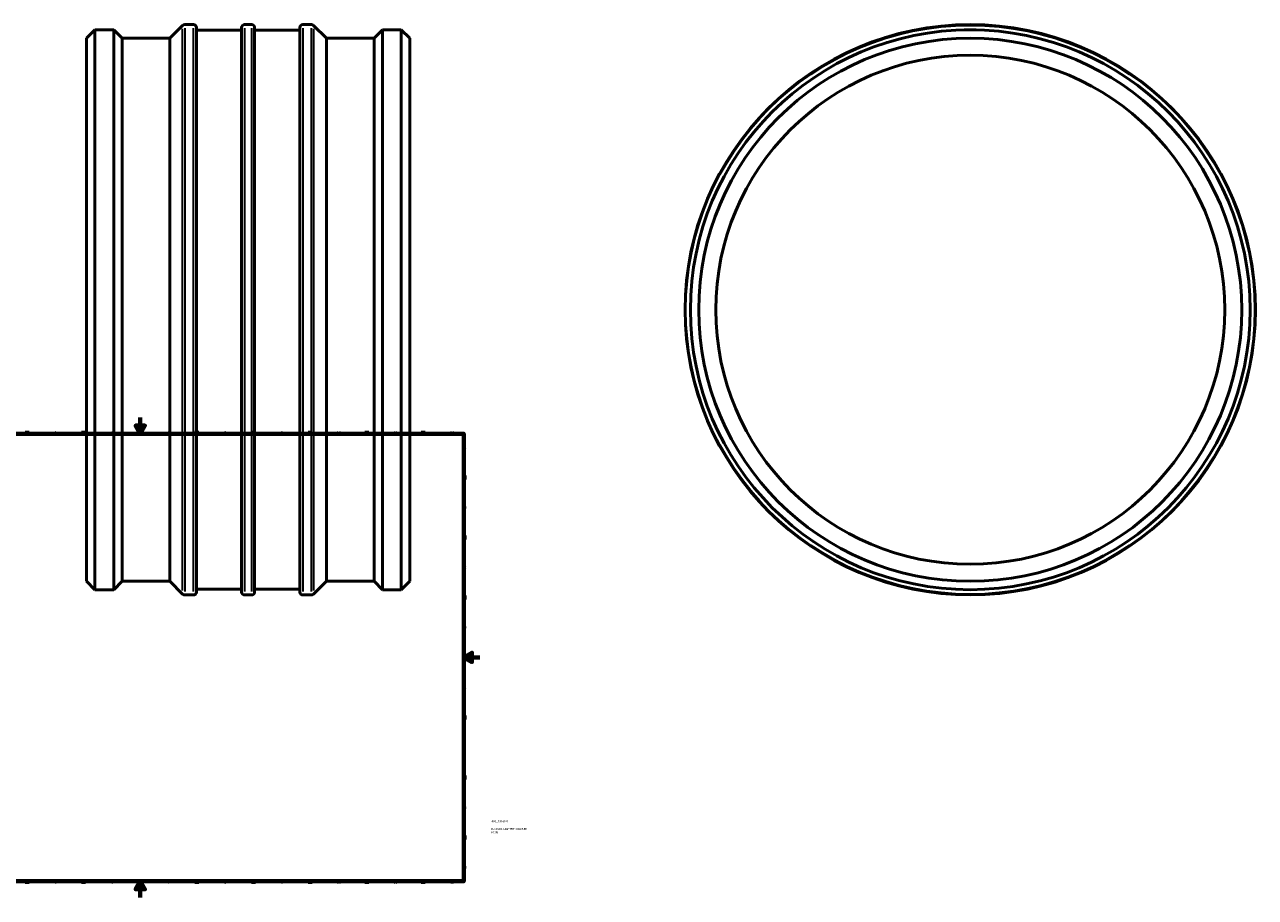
# Model space of a CAD drawing. Header units: millimetres. Extents: x -707 to 2177, y -1031 to 2652.
# Tile 3 of 6: x 277 to 1801, y 0 to 1080. Entities that reach past the tile are written whole.
import ezdxf

# ---------------------------------------------------------------- set-up
doc = ezdxf.new("R2010")
doc.units = ezdxf.units.MM
for name, color, linetype, lineweight in [('Border (ANSI)', 7, 'Continuous', 70), ('Title (ISO)', 7, 'Continuous', 50), ('Visible (ANSI)', 7, 'Continuous', 50), ('Visible Narrow (ANSI)', 7, 'Continuous', 35)]:
    doc.layers.add(name, color=color, linetype=linetype, lineweight=lineweight)
doc.styles.add('Note Text (ANSI)', font='tahoma.ttf')
doc.styles.add('Note Text (ISO)', font='tahoma.ttf')

# ---------------------------------------------------------------- blocks, each defined once
blk = doc.blocks.new('Borders Default Border')
at = {"layer": 'Border (ANSI)'}
for p, q in [((70.1, 574), (70.1, 577.4)), ((140.2, 574), (140.2, 577.4)), ((210.2, 574), (210.2, 577.4)), ((280.3, 574), (280.3, 577.4)), ((350.4, 574), (350.4, 577.4)), ((490.6, 574), (490.6, 577.4)), ((560.7, 574), (560.7, 577.4)), ((630.8, 574), (630.8, 577.4)), ((700.8, 574), (700.8, 577.4)), ((770.9, 574), (770.9, 577.4)), ((20, 519.7), (16.6, 519.7)), ((821, 519.7), (824.4, 519.7)), ((20, 445.5), (16.6, 445.5)), ((821, 445.5), (824.4, 445.5)), ((20, 371.2), (16.6, 371.2)), ((821, 371.2), (824.4, 371.2)), ((20, 222.7), (16.6, 222.7)), ((821, 222.7), (824.4, 222.7)), ((20, 148.5), (16.6, 148.5)), ((821, 148.5), (824.4, 148.5)), ((20, 74.3), (16.6, 74.3)), ((821, 74.3), (824.4, 74.3)), ((70.1, 20), (70.1, 16.6)), ((140.2, 20), (140.2, 16.6)), ((210.2, 20), (210.2, 16.6)), ((280.3, 20), (280.3, 16.6)), ((350.4, 20), (350.4, 16.6)), ((490.6, 20), (490.6, 16.6)), ((560.7, 20), (560.7, 16.6)), ((630.8, 20), (630.8, 16.6)), ((700.8, 20), (700.8, 16.6)), ((770.9, 20), (770.9, 16.6))]:
    blk.add_line(p, q, dxfattribs=at)
at = {"layer": 'Border (ANSI)', "flags": 128}
for points in [[(420.5, 594), (420.5, 574), (414.7, 584), (426.3, 584), (420.5, 574)], [(20, 20), (20, 574), (821, 574), (821, 20), (20, 20)], [(0, 297), (20, 297), (10, 302.8), (10, 291.2), (20, 297)], [(841, 297), (821, 297), (831, 302.8), (831, 291.2), (821, 297)], [(420.5, 0), (420.5, 20), (414.7, 10), (426.3, 10), (420.5, 20)]]:
    blk.add_lwpolyline(points, dxfattribs=at)
at = {"layer": 'Border (ANSI)', "color": 230, "true_color": 0xff0080, "char_height": 3.05, "attachment_point": 7, "style": 'Note Text (ANSI)'}
for s, insert in [('1', (34.4, 574.4)), ('2', (104.2, 574.4)), ('3', (174.3, 574.3)), ('4', (244.2, 574.4)), ('5', (314.5, 574.3)), ('6', (384.5, 574.3)), ('7', (454.6, 574.4)), ('8', (524.6, 574.3)), ('9', (594.7, 574.3)), ('10', (664, 574.3)), ('11', (734, 574.4)), ('12', (804.1, 574.4)), ('A', (16.8, 555.4)), ('A', (821.6, 555.4)), ('B', (17.1, 481.1)), ('B', (822, 481.1)), ('C', (17, 406.8)), ('C', (821.8, 406.8)), ('D', (17, 332.6)), ('D', (821.8, 332.6)), ('E', (17.2, 258.4)), ('E', (822.1, 258.4)), ('F', (17.3, 184.1)), ('F', (822.1, 184.1)), ('G', (16.8, 109.8)), ('G', (821.7, 109.8)), ('H', (17, 35.6)), ('H', (821.8, 35.6)), ('1', (34.4, 16.6)), ('2', (104.2, 16.6)), ('3', (174.3, 16.5)), ('4', (244.2, 16.6)), ('5', (314.5, 16.5)), ('6', (384.5, 16.5)), ('7', (454.6, 16.6)), ('8', (524.6, 16.5)), ('9', (594.7, 16.5)), ('10', (664, 16.5)), ('11', (734, 16.6)), ('12', (804.1, 16.6))]:
    blk.add_mtext(s, dxfattribs=dict(at, insert=insert))
blk = doc.blocks.new('Title Blocks ISO')
at = {"layer": 'Title (ISO)', "color": 232, "true_color": 0xca0064, "style": 'Note Text (ISO)'}
for tag, p in [('DESCRIPTION_001', (33.8, 63.4)), ('DESCRIPTION_002', (33.9, 59.2)), ('PART_NUMBER_001', (34.2, 73.1))]:
    blk.add_attdef(tag, p, '', height=2.5, dxfattribs=at)

msp = doc.modelspace()

# ---------------------------------------------------------------- linework, layer by layer
at = {"layer": 'Visible (ANSI)'}
for p, q in [((354.031, 1063.532), (364.426, 1073.927)), ((364.426, 380.927), (364.426, 1073.927)), ((364.426, 1073.927), (368.531, 1073.927)), ((368.531, 1073.927), (383.531, 1073.927)), ((383.531, 1073.927), (387.636, 1073.927)), ((387.636, 380.927), (387.636, 1073.927)), ((398.031, 1063.532), (387.636, 1073.927)), ((457.136, 1063.532), (472.997, 1079.393)), ((475.493, 1080.427), (486.501, 1080.427)), ((490.031, 1076.897), (490.031, 377.957)), ((490.031, 1073.367), (546.031, 1073.367)), ((546.031, 377.957), (546.031, 1076.897)), ((549.561, 1080.427), (558.501, 1080.427)), ((562.031, 1076.897), (562.031, 377.957)), ((562.031, 1073.367), (618.031, 1073.367)), ((618.031, 377.957), (618.031, 1076.897)), ((621.561, 1080.427), (632.569, 1080.427)), ((650.926, 1063.532), (635.065, 1079.393)), ((710.031, 1063.532), (720.426, 1073.927)), ((720.426, 380.927), (720.426, 1073.927)), ((720.426, 1073.927), (724.531, 1073.927)), ((739.531, 1073.927), (724.531, 1073.927)), ((739.531, 1073.927), (743.636, 1073.927)), ((743.636, 380.927), (743.636, 1073.927)), ((754.031, 1063.532), (743.636, 1073.927)), ((1440.464, 1073.927), (1447.964, 1073.927)), ((1440.464, 1073.927), (1440.464, 1073.846)), ((1447.964, 1073.927), (1455.464, 1073.927)), ((1455.464, 1073.927), (1455.464, 1073.846)), ((354.031, 391.322), (354.031, 1063.532)), ((398.031, 391.322), (398.031, 1063.532)), ((398.031, 1063.532), (457.136, 1063.532)), ((457.136, 391.322), (457.136, 1063.532)), ((650.926, 391.322), (650.926, 1063.532)), ((650.926, 1063.532), (710.031, 1063.532)), ((710.031, 391.322), (710.031, 1063.532)), ((754.031, 391.322), (754.031, 1063.532)), ((354.031, 391.322), (364.426, 380.927)), ((364.426, 380.927), (387.636, 380.927)), ((398.031, 391.322), (387.636, 380.927)), ((398.031, 391.322), (457.136, 391.322)), ((457.136, 391.322), (472.997, 375.461)), ((490.031, 381.487), (546.031, 381.487)), ((562.031, 381.487), (618.031, 381.487)), ((650.926, 391.322), (635.065, 375.461)), ((650.926, 391.322), (710.031, 391.322)), ((710.031, 391.322), (720.426, 380.927)), ((720.426, 380.927), (743.636, 380.927)), ((754.031, 391.322), (743.636, 380.927)), ((475.493, 374.427), (486.501, 374.427)), ((549.561, 374.427), (558.501, 374.427)), ((621.561, 374.427), (632.569, 374.427))]:
    msp.add_line(p, q, dxfattribs=at)
for radius in [353, 346.5, 336.105, 315]:
    msp.add_circle((1447.964, 727.427), radius, dxfattribs=at)
for centre, start, end in [((475.493, 1076.897), 90, 135), ((486.501, 1076.897), 0, 90), ((549.561, 1076.897), 90, 180), ((558.501, 1076.897), 0, 90), ((621.561, 1076.897), 90, 180), ((632.569, 1076.897), 45, 90), ((475.493, 377.957), 225, 270), ((486.501, 377.957), 270, 0), ((549.561, 377.957), 180, 270), ((558.501, 377.957), 270, 0), ((621.561, 377.957), 180, 270), ((632.569, 377.957), 270, 315)]:
    msp.add_arc(centre, 3.53, start, end, dxfattribs=at)
for points, knots in [([(383.531, 1073.927), (383.531, 1073.927), (383.343, 1073.923), (382.578, 1073.908), (382, 1073.897), (380.669, 1073.877), (379.825, 1073.866), (377.977, 1073.85), (376.973, 1073.846), (375.089, 1073.846), (374.085, 1073.85), (372.237, 1073.866), (371.394, 1073.877), (370.062, 1073.897), (369.485, 1073.908), (368.719, 1073.923), (368.531, 1073.927), (368.531, 1073.927)], [1.13009794, 1.13009794, 1.13009794, 1.13009794, 1.41262242, 1.41262242, 1.6951469, 1.6951469, 1.97767139, 1.97767139, 2.26019587, 2.26019587, 2.54272036, 2.54272036, 2.82524484, 2.82524484, 3.10776932, 3.10776932, 3.39029381, 3.39029381, 3.39029381, 3.39029381]), ([(739.531, 1073.927), (739.531, 1073.927), (739.343, 1073.923), (738.578, 1073.908), (738, 1073.897), (736.669, 1073.877), (735.825, 1073.866), (733.977, 1073.85), (732.973, 1073.846), (732.031, 1073.846), (731.089, 1073.846), (730.085, 1073.85), (728.237, 1073.866), (727.394, 1073.877), (726.062, 1073.897), (725.485, 1073.908), (724.719, 1073.923), (724.531, 1073.927), (724.531, 1073.927)], [3.39029381, 3.39029381, 3.39029381, 3.39029381, 3.67281829, 3.67281829, 3.95534277, 3.95534277, 4.23786726, 4.23786726, 4.52039174, 4.52039174, 4.52039174, 4.80291623, 4.80291623, 5.08544071, 5.08544071, 5.36796519, 5.36796519, 5.65048968, 5.65048968, 5.65048968, 5.65048968])]:
    msp.add_open_spline(points, degree=3, knots=knots, dxfattribs=at)
at = {"layer": 'Visible Narrow (ANSI)'}
for p, q in [((472.997, 379.795), (472.997, 1075.06)), ((475.493, 1076.081), (475.493, 378.773)), ((486.501, 378.773), (486.501, 1076.081)), ((549.561, 1076.081), (549.561, 378.773)), ((558.501, 378.773), (558.501, 1076.081)), ((621.561, 1076.081), (621.561, 378.773)), ((632.569, 378.773), (632.569, 1076.081)), ((635.065, 1075.06), (635.065, 379.795))]:
    msp.add_line(p, q, dxfattribs=at)
msp.add_circle((1447.964, 727.427), 351.966, dxfattribs=at)

# ---------------------------------------------------------------- block references
msp.add_blockref('Borders Default Border', (0, 0))
msp.add_blockref('Title Blocks ISO', (821, 20)).add_auto_attribs({'PART_NUMBER_001': '460103630N', 'DESCRIPTION_001': 'PLASSON LIGHTFIT COUPLER', 'DESCRIPTION_002': '630N'})

doc.saveas('drawing.dxf')
